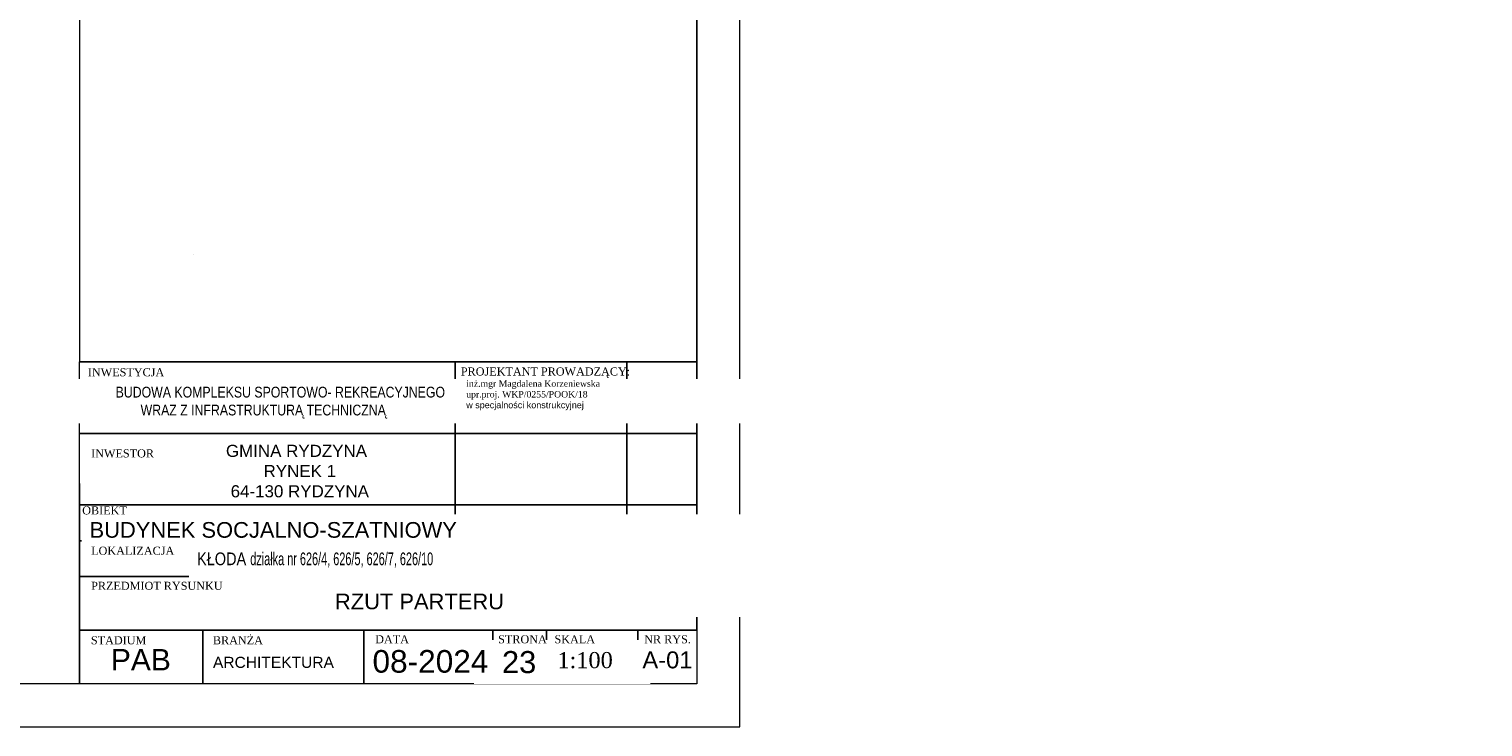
# Model space of a CAD drawing. Header units: millimetres. Extents: x 81517 to 87101, y -14750 to -11780.
# Tile 19 of 20: x 84393 to 87101, y -14750 to -13450. Entities that reach past the tile are written whole.
import ezdxf

# ---------------------------------------------------------------- set-up
doc = ezdxf.new("R2010")
doc.units = ezdxf.units.MM
doc.header["$LTSCALE"] = 100
doc.header["$MEASUREMENT"] = 0
doc.layers.add('!OPSY', color=142, linetype='Continuous', lineweight=18)
doc.layers.add('Wentyl', color=4, linetype='Continuous', lineweight=18)
for name, color, linetype in [('DRZWI', 7, 'Continuous'), ('Okno', 4, 'Continuous'), ('Warstwa4', 4, 'Continuous')]:
    doc.layers.add(name, color=color, linetype=linetype)
doc.styles.add('styl3', font='txt.shx', dxfattribs={"height": 100})
doc.styles.add('styl4', font='TIMES.TTF', dxfattribs={"height": 100})
doc.styles.add('style4', font='TIMES.TTF', dxfattribs={"height": 15})

msp = doc.modelspace()

# ---------------------------------------------------------------- linework, layer by layer
at = {"layer": '!OPSY'}
msp.add_line((84700.17, -13869.658), (84700.17, -13869.924), dxfattribs=at)
msp.add_line((84700.17, -13869.658), (84700.17, -13869.924), dxfattribs=at)
msp.add_line((84700.17, -13869.658), (84700.17, -13869.924), dxfattribs=at)
msp.add_line((84700.17, -13869.658), (84700.17, -13869.924), dxfattribs=at)
at = {"layer": 'DRZWI', "color": 4, "linetype": 'Continuous'}
for p, q in [((85187.124, -14202.873), (84487.124, -14202.873)), ((85187.124, -14336.206), (84487.124, -14336.206)), ((85637.124, -14336.206), (85187.124, -14336.206))]:
    msp.add_line(p, q, dxfattribs=at)
at = {"layer": 'Warstwa4'}
for p, q in [((85187.124, -14069.54), (85187.124, -14394.54)), ((85507.124, -14069.54), (85507.124, -14469.54)), ((85637.124, -14202.873), (85187.124, -14202.873)), ((84487.124, -14295.902), (84487.124, -14669.54)), ((85187.124, -14402.873), (84487.124, -14402.873)), ((85187.124, -14394.54), (85187.124, -14469.54)), ((84487.124, -14469.54), (85637.124, -14469.54)), ((84487.124, -14569.54), (85637.124, -14569.54)), ((84717.124, -14569.54), (84717.124, -14669.54)), ((85017.124, -14569.54), (85017.124, -14669.54)), ((85257.124, -14569.54), (85257.124, -14669.54)), ((85357.124, -14569.54), (85357.124, -14669.54)), ((85527.124, -14569.54), (85527.124, -14669.54))]:
    msp.add_line(p, q, dxfattribs=at)
at = {"layer": 'Wentyl'}
for p, q in [((85717.124, -14749.54), (85717.124, -11779.54)), ((85637.124, -14069.54), (84487.124, -14069.54)), ((85637.124, -14569.54), (85637.124, -14069.54))]:
    msp.add_line(p, q, dxfattribs=at)
for points in [[(84487.124, -14069.54), (85637.124, -14069.54), (85637.124, -11859.433), (84487.124, -11859.433)], [(84487.124, -14069.54), (85637.124, -14069.54), (85637.124, -14669.54), (84487.124, -14669.54)]]:
    msp.add_lwpolyline(points, close=True, dxfattribs=at)

# ---------------------------------------------------------------- texts
at = {"layer": 'Okno', "insert": (84637.486, -14224.108), "char_height": 22.57493, "width": 1642.40072, "attachment_point": 1, "style": 'styl3'}
msp.add_mtext('{\\fArial|b0|i0|c238|p34;              GMINA RYDZYNA\\P                      RYNEK 1\\P               64-130 RYDZYNA}', dxfattribs=at)
at = {"layer": 'Warstwa4', "linetype": 'ByBlock', "insert": (85197.638, -14080.042), "char_height": 15, "width": 378.84799, "attachment_point": 1, "style": 'styl3'}
msp.add_mtext('{\\fTimes New Roman|b0|i0|c238|p18;PROJEKTANT PROWADZĄCY:}', dxfattribs=at)
at = {"layer": 'Warstwa4', "attachment_point": 1}
for s, insert, char_height, width, style in [('{\\fTimes New Roman|b0|i0|c238|p18;INWESTYCJA}', (84503.006, -14081.452), 15, 203.942, 'styl3'), ('{\\fTimes New Roman|b0|i0|c238|p18;INWESTOR}', (84509.1, -14232.6), 15, 203.942, 'styl3'), ('{\\fTimes New Roman|b0|i0|c238|p18;OBIEKT}', (84492.458, -14338.754), 15, 203.942, 'styl3'), ('{\\fTimes New Roman|b0|i0|c238|p18;LOKALIZACJA}', (84509.1, -14413.87), 15, 203.942, 'styl3'), ('{\\fTimes New Roman|b0|i0|c238|p18;PRZEDMIOT RYSUNKU}', (84509.1, -14479.201), 15, 409.18096, 'styl3'), ('{\\fTimes New Roman|b0|i0|c238|p18;STADIUM}', (84508.658, -14580.69), 15, 203.942, 'styl3'), ('{\\fTimes New Roman|b0|i0|c238|p18;BRANŻA}', (84735.957, -14580.69), 15, 203.942, 'styl3'), ('{\\fTimes New Roman|b0|i0|c238|p18;DATA}', (85038.117, -14578.801), 15, 203.942, 'styl3'), ('{\\fTimes New Roman|b0|i0|c238|p18;STRONA}', (85267.138, -14578.801), 15, 203.942, 'styl3'), ('{\\fTimes New Roman|b0|i0|c238|p18;SKALA}', (85372.108, -14578.801), 15, 203.942, 'styl3'), ('{\\fArial|b0|i0|c238|p34;\\H1.929515x;  PAB', (84514.756, -14604.363), 20.7306, 912.8675, 'style4'), ('{\\fArial CE|b0|i0|c238|p34;ARCHITEKTURA}', (84736.03, -14618.894), 20.7306, 912.8675, 'style4'), ('{\\farial|b0|i0|c238|p34;08\\farial|b0|i0|c0|p34;-2024}', (85033.117, -14606.377), 42.12, 295, 'styl3')]:
    msp.add_mtext(s, dxfattribs=dict(at, insert=insert, char_height=char_height, width=width, style=style))
at = {"layer": 'Wentyl', "insert": (85207.703, -14104.011), "char_height": 12, "width": 530.88, "attachment_point": 1, "style": 'styl4'}
msp.add_mtext('inż.mgr Magdalena Korzeniewska \\Pupr.proj. WKP/0255/POOK/18\\P{\\fArial|b0|i0|c238|p34;w specjalności konstrukcyjnej}', dxfattribs=at)

# ---------------------------------------------------------------- next in the draw order: texts
at = {"layer": 'Warstwa4', "insert": (85511.315, -14608.9), "char_height": 31.59, "width": 221.25, "attachment_point": 1, "style": 'styl3', "bg_fill": 2}
msp.add_mtext('{\\fArial|b0|i0|c238|p34;  A-01}', dxfattribs=at)

# ---------------------------------------------------------------- next in the draw order: linework, layer by layer
at = {"layer": 'Wentyl', "color": 3}
msp.add_lwpolyline([(81517.124, -14749.54), (85717.124, -14749.54), (85717.124, -11779.54), (81517.124, -11779.54)], close=True, dxfattribs=at)
at = {"layer": 'Wentyl'}
msp.add_lwpolyline([(81747.124, -11859.54), (85637.124, -11859.54), (85637.124, -14669.54), (81747.124, -14669.54)], close=True, dxfattribs=at)

# ---------------------------------------------------------------- next in the draw order: texts
at = {"layer": 'Warstwa4', "insert": (85539.155, -14578.801), "char_height": 15, "width": 203.942, "attachment_point": 1, "style": 'styl3'}
msp.add_mtext('{\\fTimes New Roman|b0|i0|c238|p18;NR RYS.}', dxfattribs=at)

# ---------------------------------------------------------------- next in the draw order: texts
at = {"layer": 'Okno', "width": 2123.508, "attachment_point": 1, "style": 'styl3', "bg_fill": 2}
for s, insert, char_height in [('\\pxqc;{\\fArial Narrow|b0|i0|c238|p34;\\H0.685218x;          BUDOWA KOMPLEKSU SPORTOWO- REKREACYJNEGO \\P\\H1x;WRAZ Z INFRASTRUKTURĄ TECHNICZNĄ}', (83767.855, -14116.03), 29.1878), ('{\\farial|b0|i0|c238|p34;BUDYNEK SOCJALNO-SZATNIOWY}', (84506.142, -14368.003), 29.18779)]:
    msp.add_mtext(s, dxfattribs=dict(at, insert=insert, char_height=char_height))
at = {"layer": 'Warstwa4', "insert": (85242.42, -14608.283), "char_height": 41.067, "width": 287.625, "attachment_point": 1, "style": 'styl3', "bg_fill": 2}
msp.add_mtext('{\\fArial|b0|i0|c238|p34;  23}', dxfattribs=at)

# ---------------------------------------------------------------- next in the draw order: texts
at = {"layer": 'Okno', "insert": (84706.22, -14424.674), "char_height": 29.18779, "width": 2123.508, "attachment_point": 1, "style": 'styl3', "bg_fill": 2}
msp.add_mtext('{\\fArial Narrow|b0|i0|c238|p34;\\H0.809229x;KŁODA \\W0.75;działka nr 626/4, 626/5, 626/7, 626/10\\P\\farial|b0|i0|c238|p34;\\H1.235745x;\\W1; }', dxfattribs=at)
at = {"layer": 'Okno', "insert": (85377.475, -14610.115), "char_height": 30, "width": 294.9, "attachment_point": 1, "style": 'styl3'}
msp.add_mtext('{\\fTimes New Roman|b0|i0|c238|p18;1:100}', dxfattribs=at)

# ---------------------------------------------------------------- next in the draw order: texts
at = {"layer": 'Okno', "insert": (84963.188, -14501.247), "char_height": 29.18779, "width": 2123.508, "attachment_point": 1, "style": 'styl3', "bg_fill": 2}
msp.add_mtext('{\\farial|b0|i0|c238|p34;RZUT PARTERU}', dxfattribs=at)

doc.saveas('drawing.dxf')
